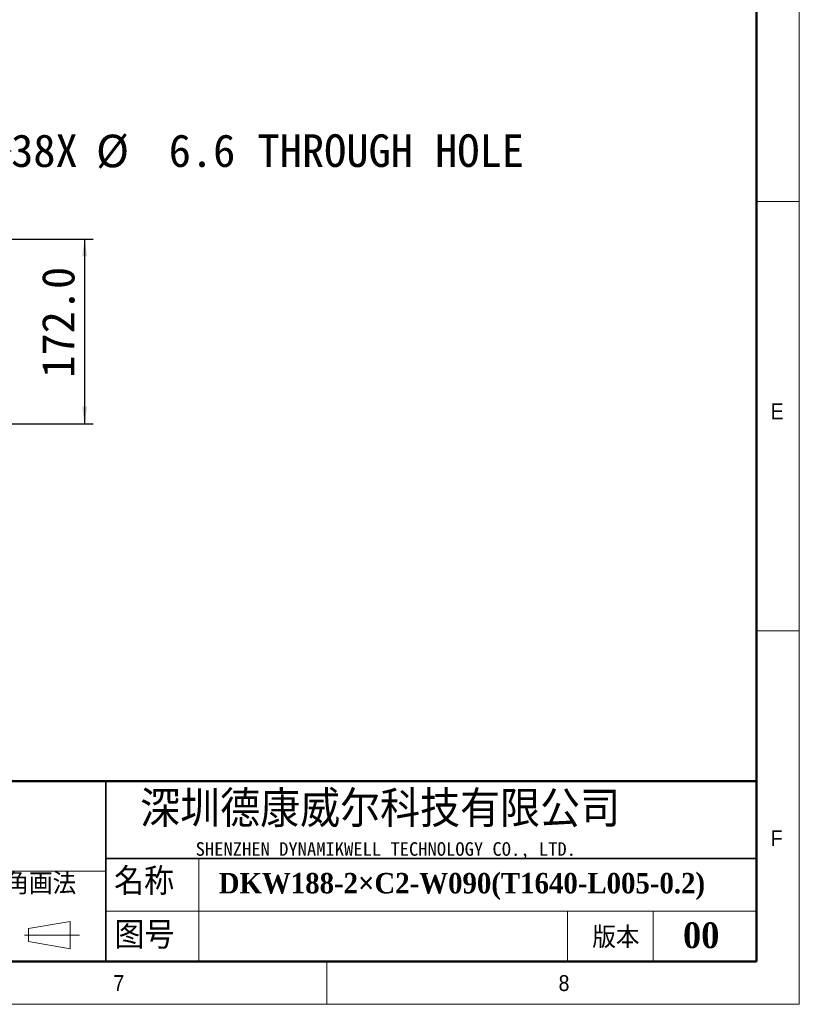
# Model space of a CAD drawing. Header units: millimetres. Extents: x 40 to 3331, y 40 to 2336.
# Tile 6 of 11: x 2594 to 3320, y 40 to 957. Entities that reach past the tile are written whole.
import ezdxf

# ---------------------------------------------------------------- set-up
doc = ezdxf.new("R2010")
doc.units = ezdxf.units.MM
doc.header["$LTSCALE"] = 8
doc.layers.add('DIMNS', color=7, linetype='Continuous')
doc.styles.add('SLDTEXTSTYLE0', font='Gothic.ttf', dxfattribs={"width": 0.913})
doc.styles.add('SLDTEXTSTYLE1', font='timesbd.ttf', dxfattribs={"width": 0.933})
doc.styles.add('SLDTEXTSTYLE3', font='txt', dxfattribs={"bigfont": 'bigfont'})
doc.styles.add('SLDTEXTSTYLE4', font='txt', dxfattribs={"bigfont": 'bigfont'})
doc.styles.add('SLDTEXTSTYLE5', font='txt')
doc.styles.add('SLDTEXTSTYLE7', font='txt')
doc.dimstyles.new('SLDDIMSTYLE0', dxfattribs={"dimtxt": 30.4, "dimasz": 16, "dimexe": 0, "dimexo": 0.0625, "dimgap": 7.6, "dimtad": 2, "dimdec": 1, "dimrnd": 1e-09, "dimzin": 4, "dimdsep": 46, "dimtxsty": 'SLDTEXTSTYLE7', "dimsah": 1, "dimcen": 0.09, "dimadec": 0, "dimazin": 1, "dimtfac": 1, "dimtdec": 1, "dimtmove": 0, "dimatfit": 0, "dimfxl": 0, "dimfrac": 2, "dimtolj": 1, "dimtzin": 12, "dimarcsym": 0})
doc.dimstyles.new('SLDDIMSTYLE8', dxfattribs={"dimtxt": 30.4, "dimasz": 16, "dimexe": 0, "dimexo": 0.0625, "dimgap": 7.6, "dimtad": 0, "dimtih": 1, "dimtoh": 1, "dimdec": 1, "dimrnd": 1e-09, "dimzin": 12, "dimdsep": 46, "dimtxsty": 'SLDTEXTSTYLE7', "dimsah": 1, "dimcen": 0, "dimadec": 0, "dimazin": 3, "dimtfac": 1, "dimtdec": 1, "dimtofl": 0, "dimtmove": 0, "dimatfit": 3, "dimfxl": 0, "dimfrac": 2, "dimtolj": 1, "dimtzin": 12, "dimarcsym": 0})

# ---------------------------------------------------------------- blocks, each defined once
blk = doc.blocks.new('_D_26')
at = {"layer": 'DIMNS'}
for p, q in [((2508, 755.83), (2553.86, 835.27)), ((2553.86, 835.27), (2585.86, 835.27))]:
    blk.add_line(p, q, dxfattribs=at)
blk.add_solid([(2508, 755.83), (2518.08, 768.49), (2513.92, 770.89)], dxfattribs=at)
at = {"layer": 'DIMNS', "char_height": 30.4, "attachment_point": 1, "style": 'SLDTEXTSTYLE7'}
for s, insert in [('38X ', (2585.86, 850.58)), ('%%c', (2664.99, 850.29)), (' 6.6 THROUGH HOLE', (2711.96, 850.58))]:
    blk.add_mtext(s, dxfattribs=dict(at, insert=insert))
blk = doc.blocks.new('_D_27')
at = {"layer": 'DIMNS'}
for p, q in [((2522.35, 752.97), (2662.35, 752.97)), ((2654.35, 752.97), (2654.35, 580.97)), ((2522.35, 580.97), (2662.35, 580.97))]:
    blk.add_line(p, q, dxfattribs=at)
for points in [[(2654.35, 752.97), (2651.95, 736.97), (2656.75, 736.97)], [(2654.35, 580.97), (2656.75, 596.97), (2651.95, 596.97)]]:
    blk.add_solid(points, dxfattribs=at)
at = {"layer": 'DIMNS', "insert": (2614.46, 623.74), "char_height": 30.4, "attachment_point": 1, "rotation": 90, "style": 'SLDTEXTSTYLE7'}
blk.add_mtext('172.0', dxfattribs=at)

msp = doc.modelspace()

# ---------------------------------------------------------------- linework, layer by layer
at = {"color": 7, "linetype": 'Continuous', "lineweight": 18}
for p, q in [((3320, 40), (3320, 2336)), ((3280, 2296), (3280, 80)), ((3280, 788), (3320, 788)), ((3280, 388), (3320, 388)), ((2760.7398642, 176), (2760.7398642, 80)), ((2201.4758613, 164), (2674.0064972, 164)), ((2674.0064972, 126.7204382), (3280, 126.7204382)), ((3104, 126.7204382), (3104, 80)), ((3184, 126.7204382), (3184, 80)), ((2601.9065866, 110.5499805), (2640.7500893, 117.2694797)), ((2601.9065866, 98.5499805), (2601.9065866, 110.5499805)), ((2640.7500893, 117.2694797), (2640.7500893, 91.683194)), ((2598.4402248, 104.5499805), (2649.5575626, 104.5499805)), ((2601.9065866, 98.5499805), (2640.7500893, 91.683194)), ((80, 80), (3280, 80)), ((984, 80), (3280, 80)), ((2880, 80), (2880, 40)), ((40, 40), (3320, 40))]:
    msp.add_line(p, q, dxfattribs=at)
at = {"color": 7, "linetype": 'Continuous', "lineweight": 50}
for p, q in [((3280, 2296), (3280, 80)), ((3280, 248), (1464, 248)), ((80, 80), (3280, 80))]:
    msp.add_line(p, q, dxfattribs=at)
at = {"color": 7, "linetype": 'Continuous', "lineweight": 35}
for p, q in [((2674.0064972, 248), (2674.0064972, 80)), ((2674.0064972, 176), (3280, 176))]:
    msp.add_line(p, q, dxfattribs=at)

# ---------------------------------------------------------------- texts
at = {"color": 7, "linetype": 'Continuous', "lineweight": 0}
for s, insert, char_height, attachment_point, style in [('E', (3293.3333333, 599.9106936), 14.8166667, 1, 'SLDTEXTSTYLE0'), ('深圳德康威尔科技有限公司', (2706.035275, 238.9403364), 33.866666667, 1, 'SLDTEXTSTYLE4'), ('F', (3293.3333333, 202.2338134), 14.8166667, 1, 'SLDTEXTSTYLE0'), ('SHENZHEN DYNAMIKWELL TECHNOLOGY CO., LTD.', (2757.7422597, 191.0601178), 12.7, 1, 'SLDTEXTSTYLE5'), ('名称', (2681.7878779, 167.243517), 25.4, 1, 'SLDTEXTSTYLE3'), ('DKW188-2×C2-W090(T1640-L005-0.2)', (2779.2438769, 162.3900317), 19.05, 1, 'SLDTEXTSTYLE1'), ('图号', (2682.128891, 117.170145), 25.4, 1, 'SLDTEXTSTYLE3'), ('版本', (3127.1953082, 112.3594717), 20, 1, 'SLDTEXTSTYLE3'), ('00', (3228.6372553, 116.3460171), 24, 2, 'SLDTEXTSTYLE1'), ('7', (2681.1653799, 67.1747364), 14.8166667, 1, 'SLDTEXTSTYLE0'), ('8', (3095.8188424, 67.1747364), 14.8166667, 1, 'SLDTEXTSTYLE0')]:
    msp.add_mtext(s, dxfattribs=dict(at, insert=insert, char_height=char_height, attachment_point=attachment_point, style=style))
at = {"layer": 'DIMNS', "color": 7, "insert": (2536.4839625, 162.4328436), "char_height": 20, "attachment_point": 1, "style": 'SLDTEXTSTYLE3'}
msp.add_mtext('第三角画法', dxfattribs=at)

# ---------------------------------------------------------------- dimensions: what is measured, and where the dimension line sits
at = {"layer": 'DIMNS'}
dim = msp.add_diameter_dim_2p(p1=(2504.6986833, 750.1134467), p2=(2507.9986833, 755.8292144), text='38X <> THROUGH HOLE\\P', dimstyle='SLDDIMSTYLE8', dxfattribs=at)
dim.commit()
dim.dimension.update_dxf_attribs({"geometry": '_D_26', "text_midpoint": (2836.7158778, 835.2705455), "dimtype": 163})
dim = msp.add_linear_dim(base=(2654.3486833, 580.9713306), p1=(2512.1886833, 752.9713306), p2=(2512.1886833, 580.9713306), angle=90, dimstyle='SLDDIMSTYLE0', dxfattribs=at)
dim.commit()
dim.dimension.update_dxf_attribs({"geometry": '_D_27', "text_midpoint": (2654.3486833, 672.1660646), "dimtype": 160})

doc.saveas('drawing.dxf')
